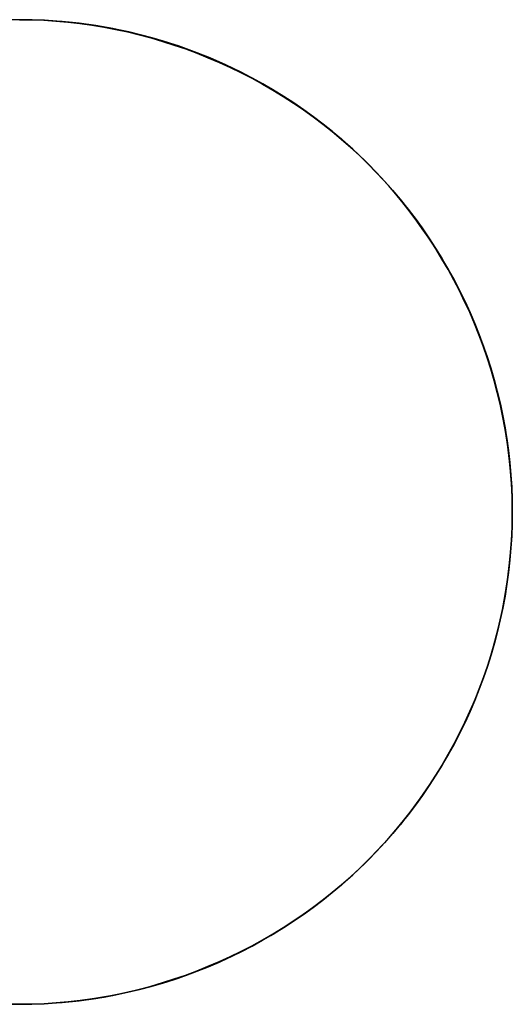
# Model space of a CAD drawing. Header units: millimetres. Extents: x -88 to 88, y -12 to 103.
# Tile 109 of 256: x -60 to -59.25, y 20.95 to 22.45. Entities that reach past the tile are written whole.
import ezdxf

# ---------------------------------------------------------------- set-up
doc = ezdxf.new("R2010")
doc.units = ezdxf.units.MM
doc.layers.add('TOP', color=7, linetype='Continuous', true_color=0xc80000)

msp = doc.modelspace()

# ---------------------------------------------------------------- linework, layer by layer
at = {"layer": 'TOP', "color": 254, "true_color": 0xcad1ee}
for points in [[(-59.2499999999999, 21.7), (-59.2504468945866, 21.72588710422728), (-59.25178704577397, 21.75174335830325), (-59.2540188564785, 21.77753794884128), (-59.25713966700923, 21.80324013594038), (-59.26114575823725, 21.82881928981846), (-59.26603235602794, 21.85424492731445), (-59.27179363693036, 21.87948674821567), (-59.2784227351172, 21.90451467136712), (-59.28591175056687, 21.92929887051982), (-59.29425175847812, 21.95380980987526), (-59.30343281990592, 21.9780182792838), (-59.31344399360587, 22.00189542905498), (-59.32427334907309, 22.02541280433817), (-59.33590798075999, 22.04854237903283), (-59.34833402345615, 22.07125658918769), (-59.36153666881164, 22.09352836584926), (-59.3755001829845, 22.1153311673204), (-59.390207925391, 22.13663901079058), (-59.40564236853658, 22.15742650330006), (-59.42178511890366, 22.17766887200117), (-59.43861693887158, 22.1973419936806), (-59.45611776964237, 22.21642242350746), (-59.47426675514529, 22.23488742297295), (-59.49304226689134, 22.25271498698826), (-59.51242192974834, 22.26988387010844), (-59.53238264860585, 22.28637361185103), (-59.55290063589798, 22.30216456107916), (-59.57395143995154, 22.31723789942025), (-59.5955099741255, 22.33157566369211), (-59.6175505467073, 22.34516076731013), (-59.64004689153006, 22.35797702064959), (-59.66297219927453, 22.37000915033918), (-59.68629914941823, 22.38124281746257), (-59.70999994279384, 22.39166463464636), (-59.734046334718, 22.40126218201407), (-59.75840966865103, 22.41002402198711), (-59.78306091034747, 22.41793971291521), (-59.80797068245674, 22.42499982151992), (-59.83310929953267, 22.43119593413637), (-59.85844680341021, 22.43652066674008), (-59.88395299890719, 22.44096767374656), (-59.90959748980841, 22.44453165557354), (-59.93534971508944, 22.44720836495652), (-59.96117898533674, 22.44899461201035), (-59.98705451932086, 22.44988826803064), (-60.01294548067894, 22.44988826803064)], [(-60.01294548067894, 20.95011173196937), (-59.98705451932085, 20.95011173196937), (-59.96117898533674, 20.95100538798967), (-59.93534971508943, 20.95279163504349), (-59.9095974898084, 20.95546834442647), (-59.88395299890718, 20.95903232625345), (-59.8584468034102, 20.96347933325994), (-59.83310929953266, 20.96880406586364), (-59.80797068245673, 20.97500017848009), (-59.78306091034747, 20.9820602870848), (-59.75840966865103, 20.9899759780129), (-59.73404633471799, 20.99873781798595), (-59.70999994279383, 21.00833536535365), (-59.68629914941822, 21.01875718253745), (-59.66297219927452, 21.02999084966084), (-59.64004689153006, 21.04202297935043), (-59.61755054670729, 21.05483923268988), (-59.59550997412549, 21.0684243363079), (-59.57395143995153, 21.08276210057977), (-59.55290063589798, 21.09783543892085), (-59.53238264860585, 21.11362638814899), (-59.51242192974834, 21.13011612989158), (-59.49304226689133, 21.14728501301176), (-59.47426675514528, 21.16511257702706), (-59.45611776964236, 21.18357757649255), (-59.43861693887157, 21.20265800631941), (-59.42178511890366, 21.22233112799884), (-59.40564236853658, 21.24257349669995), (-59.390207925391, 21.26336098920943), (-59.37550018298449, 21.28466883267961), (-59.36153666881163, 21.30647163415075), (-59.34833402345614, 21.32874341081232), (-59.33590798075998, 21.35145762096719), (-59.32427334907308, 21.37458719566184), (-59.31344399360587, 21.39810457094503), (-59.30343281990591, 21.42198172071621), (-59.29425175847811, 21.44619019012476), (-59.28591175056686, 21.47070112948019), (-59.27842273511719, 21.49548532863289), (-59.27179363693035, 21.52051325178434), (-59.26603235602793, 21.54575507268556), (-59.26114575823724, 21.57118071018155), (-59.25713966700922, 21.59675986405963), (-59.2540188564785, 21.62246205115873), (-59.25178704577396, 21.64825664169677), (-59.25044689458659, 21.67411289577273), (-59.24999999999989, 21.70000000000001)]]:
    msp.add_lwpolyline(points, dxfattribs=at)
at = {"layer": 'TOP', "color": 254, "true_color": 0xcad1ee, "extrusion": (1, 0, 0)}
for points in [[(22.45, 13.09391400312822), (22.45, 13.39424610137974)], [(20.95000000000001, 13.04062147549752), (20.95000000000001, 13.34095357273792)]]:
    msp.add_lwpolyline(points, dxfattribs=at)
at = {"layer": 'TOP', "color": 254, "true_color": 0xcad1ee, "extrusion": (-7.297345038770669e-07, 0.9999999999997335, -2.252854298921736e-08)}
msp.add_lwpolyline([(60.74998183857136, 13.04390361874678), (59.24998644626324, 13.09021184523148)], dxfattribs=at)
at = {"layer": 'TOP', "color": 254, "true_color": 0xcad1ee, "extrusion": (0.9999999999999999, -8.196730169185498e-16, 2.651884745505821e-08)}
msp.add_lwpolyline([(21.69999999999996, 13.09027892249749), (21.69999999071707, 13.39060773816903)], dxfattribs=at)
at = {"layer": 'TOP', "color": 254, "true_color": 0xcad1ee}
for points in [[(-59.2499999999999, 21.70000000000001, 13.09027735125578), (-59.25023942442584, 21.71896831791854, 13.09094387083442), (-59.2509533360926, 21.73783315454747, 13.09159207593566), (-59.25213519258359, 21.75658732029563, 13.09222193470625), (-59.25377845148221, 21.77522362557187, 13.09283341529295), (-59.25587657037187, 21.79373488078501, 13.09342648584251), (-59.25842300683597, 21.81211389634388, 13.0940011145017), (-59.26141121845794, 21.83035348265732, 13.09455726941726), (-59.26483466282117, 21.84844645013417, 13.09509491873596), (-59.26868679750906, 21.86638560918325, 13.09561403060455), (-59.27296108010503, 21.88416377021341, 13.09611457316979), (-59.2776509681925, 21.90177374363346, 13.09659651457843), (-59.28274991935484, 21.91920833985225, 13.09705982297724), (-59.28825139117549, 21.93646036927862, 13.09750446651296), (-59.29414884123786, 21.95352264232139, 13.09793041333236), (-59.30043572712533, 21.97038796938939, 13.09833763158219), (-59.30710550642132, 21.98704916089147, 13.09872608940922), (-59.31445564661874, 22.00418687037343, 13.09911085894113), (-59.3222082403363, 22.02109299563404, 13.09947518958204), (-59.33035733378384, 22.03776193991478, 13.09981904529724), (-59.33889697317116, 22.05418810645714, 13.10014239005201), (-59.3478212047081, 22.07036589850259, 13.10044518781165), (-59.35712407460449, 22.08628971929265, 13.10072740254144), (-59.36679962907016, 22.10195397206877, 13.10098899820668), (-59.37684191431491, 22.11735306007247, 13.10122993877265), (-59.38724497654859, 22.13248138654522, 13.10145018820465), (-59.39800286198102, 22.14733335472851, 13.10164971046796), (-59.40910961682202, 22.16190336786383, 13.10182846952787), (-59.42055928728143, 22.17618582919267, 13.10198642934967), (-59.43234591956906, 22.1901751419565, 13.10212355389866), (-59.44446355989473, 22.20386570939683, 13.10223980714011), (-59.45690625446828, 22.21725193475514, 13.10233515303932), (-59.46966804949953, 22.23032822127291, 13.10240955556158), (-59.48274339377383, 22.24308929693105, 13.10246297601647), (-59.49612857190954, 22.25553125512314, 13.10249538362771), (-59.50981798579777, 22.26764814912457, 13.10250674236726), (-59.52380603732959, 22.2794340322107, 13.10249701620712), (-59.5380871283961, 22.29088295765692, 13.10246616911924), (-59.55265566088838, 22.30198897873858, 13.10241416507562), (-59.56750603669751, 22.31274614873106, 13.10234096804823), (-59.58263265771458, 22.32314852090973, 13.10224654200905), (-59.59802992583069, 22.33319014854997, 13.10213085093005), (-59.61369224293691, 22.34286508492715, 13.10199385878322), (-59.62961401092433, 22.35216738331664, 13.10183552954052), (-59.64578963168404, 22.3610910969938, 13.10165582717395), (-59.66221350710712, 22.36963027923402, 13.10145471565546), (-59.67888003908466, 22.37777898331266, 13.10123215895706), (-59.69578362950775, 22.3855312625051, 13.1009881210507), (-59.71291868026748, 22.39288117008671, 13.10072256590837), (-59.72959322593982, 22.39955700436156, 13.10044716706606), (-59.74647218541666, 22.405849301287, 13.10015184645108), (-59.76354835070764, 22.4117515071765, 13.09983657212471), (-59.78081451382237, 22.41725706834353, 13.09950131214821), (-59.79826346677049, 22.42235943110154, 13.09914603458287), (-59.81588800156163, 22.42705204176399, 13.09877070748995), (-59.83368091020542, 22.43132834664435, 13.09837529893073), (-59.85163498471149, 22.43518179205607, 13.09795977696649), (-59.86974301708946, 22.43860582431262, 13.09752410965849), (-59.88799779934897, 22.44159388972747, 13.09706826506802), (-59.90639212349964, 22.44413943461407, 13.09659221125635), (-59.92491878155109, 22.44623590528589, 13.09609591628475), (-59.94357056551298, 22.44787674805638, 13.09557934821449), (-59.9623402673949, 22.449055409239, 13.09504247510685), (-59.98122067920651, 22.44976533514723, 13.09448526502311), (-60.00020459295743, 22.44999997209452, 13.09390768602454)], [(-60.00015259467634, 22.44999997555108, 13.3942416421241), (-59.9811880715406, 22.44976450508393, 13.39481851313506), (-59.96232687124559, 22.449054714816, 13.39537505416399), (-59.94357618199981, 22.44787714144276, 13.39591129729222), (-59.9249431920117, 22.44623832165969, 13.39642727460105), (-59.90643508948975, 22.44414479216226, 13.39692301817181), (-59.88805906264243, 22.44160308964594, 13.3973985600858), (-59.86982229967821, 22.4386197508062, 13.39785393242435), (-59.85173198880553, 22.43520131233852, 13.39828916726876), (-59.8337953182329, 22.43135431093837, 13.39870429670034), (-59.81601947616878, 22.42708528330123, 13.39909935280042), (-59.79841165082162, 22.42240076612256, 13.39947436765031), (-59.78097903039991, 22.41730729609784, 13.39982937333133), (-59.76372880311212, 22.41181140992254, 13.40016440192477), (-59.7466681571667, 22.40591964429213, 13.40047948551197), (-59.72980428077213, 22.39963853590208, 13.40077465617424), (-59.71314436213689, 22.39297462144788, 13.40104994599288), (-59.69600388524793, 22.38562894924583, 13.40131573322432), (-59.67909490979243, 22.37788072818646, 13.40155999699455), (-59.66242303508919, 22.36973591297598, 13.40178277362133), (-59.64599386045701, 22.36120045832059, 13.40198409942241), (-59.62981298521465, 22.35228031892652, 13.40216401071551), (-59.6138860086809, 22.34298144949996, 13.4023225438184), (-59.59821853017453, 22.33330980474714, 13.4024597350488), (-59.58281614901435, 22.32327133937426, 13.40257562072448), (-59.56768446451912, 22.31287200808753, 13.40267023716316), (-59.55282907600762, 22.30211776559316, 13.4027436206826), (-59.53825558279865, 22.29101456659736, 13.40279580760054), (-59.52396958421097, 22.27956836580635, 13.40282683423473), (-59.50997667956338, 22.26778511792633, 13.4028367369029), (-59.49628246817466, 22.25567077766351, 13.40282555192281), (-59.48289254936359, 22.2432312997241, 13.40279331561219), (-59.46981252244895, 22.23047263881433, 13.4027400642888), (-59.45704818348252, 22.21740089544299, 13.40266584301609), (-59.44460289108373, 22.20401926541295, 13.40257068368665), (-59.43248259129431, 22.1903333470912, 13.40245462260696), (-59.420693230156, 22.17634873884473, 13.40231769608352), (-59.40924075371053, 22.16207103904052, 13.40215994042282), (-59.39813110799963, 22.14750584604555, 13.40198139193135), (-59.38737023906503, 22.1326587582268, 13.4017820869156), (-59.37696409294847, 22.11753537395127, 13.40156206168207), (-59.36691861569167, 22.10214129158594, 13.40132135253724), (-59.35723975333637, 22.08648210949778, 13.40105999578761), (-59.34793345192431, 22.07056342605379, 13.40077802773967), (-59.3390056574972, 22.05439083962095, 13.40047548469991), (-59.3304623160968, 22.03796994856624, 13.40015240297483), (-59.32230937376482, 22.02130635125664, 13.3998088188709), (-59.31455277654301, 22.00440564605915, 13.39944476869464), (-59.3071984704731, 21.98727343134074, 13.39906028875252), (-59.30051782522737, 21.97060025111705, 13.39867170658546), (-59.29422069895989, 21.95372258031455, 13.39826433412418), (-59.28831364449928, 21.93664762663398, 13.39783820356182), (-59.28280321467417, 21.91938259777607, 13.39739334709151), (-59.2776959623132, 21.90193470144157, 13.39692979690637), (-59.272998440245, 21.8843111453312, 13.39644758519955), (-59.2687172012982, 21.8665191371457, 13.39594674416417), (-59.26485879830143, 21.84856588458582, 13.39542730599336), (-59.26142978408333, 21.83045859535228, 13.39488930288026), (-59.25843671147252, 21.81220447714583, 13.394332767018), (-59.25588613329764, 21.7938107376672, 13.3937577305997), (-59.25378460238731, 21.77528458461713, 13.3931642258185), (-59.25213867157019, 21.75663322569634, 13.39255228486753), (-59.25095489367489, 21.73786386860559, 13.39192193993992), (-59.25023982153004, 21.71898372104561, 13.39127322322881), (-59.25000000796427, 21.69999999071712, 13.39060616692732)], [(-60.00015259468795, 22.44999997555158, 13.39424164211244), (-59.98178662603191, 22.44976632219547, 13.39480015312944), (-59.9634299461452, 22.44906081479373, 13.39534141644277), (-59.94509314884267, 22.44788784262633, 13.39586526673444), (-59.92678682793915, 22.44625179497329, 13.39637153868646), (-59.90852157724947, 22.44415706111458, 13.39686006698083), (-59.8903079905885, 22.4416080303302, 13.39733068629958), (-59.87215666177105, 22.43860909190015, 13.3977832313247), (-59.85407818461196, 22.43516463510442, 13.39821753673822), (-59.83608315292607, 22.431279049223, 13.39863343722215), (-59.81818216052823, 22.42695672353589, 13.39903076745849), (-59.80038580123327, 22.42220204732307, 13.39940936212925), (-59.78270466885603, 22.41701940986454, 13.39976905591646), (-59.76514935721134, 22.41141320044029, 13.40010968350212), (-59.74773046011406, 22.40538780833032, 13.40043107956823), (-59.73045857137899, 22.39894762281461, 13.40073307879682), (-59.71334428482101, 22.39209703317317, 13.40101551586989), (-59.69639819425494, 22.38484042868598, 13.40127822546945), (-59.67963089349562, 22.37718219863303, 13.40152104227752), (-59.66305297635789, 22.36912673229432, 13.40174380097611), (-59.64667503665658, 22.36067841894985, 13.40194633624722), (-59.63050766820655, 22.3518416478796, 13.40212848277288), (-59.6145614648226, 22.34262080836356, 13.40229007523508), (-59.5988470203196, 22.33302028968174, 13.40243094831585), (-59.58337492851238, 22.32304448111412, 13.40255093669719), (-59.56815578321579, 22.31269777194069, 13.40264987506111), (-59.55320017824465, 22.30198455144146, 13.40272759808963), (-59.53851870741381, 22.2909092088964, 13.40278394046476), (-59.5241219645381, 22.27947613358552, 13.40281873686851), (-59.51002054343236, 22.2676897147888, 13.40283182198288), (-59.49622503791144, 22.25555434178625, 13.40282303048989), (-59.48274604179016, 22.24307440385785, 13.40279219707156), (-59.46959414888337, 22.23025429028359, 13.40273915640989), (-59.45675126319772, 22.21708420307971, 13.40266413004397), (-59.44423638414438, 22.20359771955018, 13.40256774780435), (-59.4320559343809, 22.18980445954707, 13.40245016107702), (-59.42021633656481, 22.17571404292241, 13.40231152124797), (-59.40872401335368, 22.16133608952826, 13.4021519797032), (-59.39758538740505, 22.14668021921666, 13.40197168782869), (-59.38680688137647, 22.13175605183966, 13.40177079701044), (-59.37639491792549, 22.11657320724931, 13.40154945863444), (-59.36635591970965, 22.10114130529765, 13.40130782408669), (-59.35669630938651, 22.08546996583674, 13.40104604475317), (-59.3474225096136, 22.06956880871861, 13.40076427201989), (-59.33854094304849, 22.05344745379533, 13.40046265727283), (-59.33005803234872, 22.03711552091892, 13.40014135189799), (-59.32198020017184, 22.02058262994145, 13.39980050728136), (-59.31431386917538, 22.00385840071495, 13.39944027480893), (-59.30706546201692, 21.98695245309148, 13.39906080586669), (-59.30020601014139, 21.96979685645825, 13.39866057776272), (-59.29377928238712, 21.95250561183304, 13.39824231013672), (-59.28778663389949, 21.93508553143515, 13.39780620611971), (-59.28222941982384, 21.91754342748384, 13.3973524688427), (-59.27710899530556, 21.89988611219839, 13.39688130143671), (-59.27242671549, 21.88212039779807, 13.39639290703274), (-59.26818393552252, 21.86425309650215, 13.39588748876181), (-59.26438201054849, 21.8462910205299, 13.39536524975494), (-59.26102229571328, 21.82824098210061, 13.39482639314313), (-59.25810614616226, 21.81010979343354, 13.3942711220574), (-59.25563491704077, 21.79190426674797, 13.39369963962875), (-59.2536099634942, 21.77363121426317, 13.39311214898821), (-59.2520326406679, 21.75529744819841, 13.39250885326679), (-59.25090430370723, 21.73690978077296, 13.39188995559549), (-59.25022630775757, 21.71847502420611, 13.39125565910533), (-59.25000000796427, 21.69999999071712, 13.39060616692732)], [(-59.2499999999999, 21.70000000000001, 13.09027735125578), (-59.25023516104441, 21.71844253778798, 13.09092542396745), (-59.25093798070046, 21.73686086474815, 13.09155839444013), (-59.25210446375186, 21.75524533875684, 13.09217603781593), (-59.25373061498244, 21.77358631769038, 13.09277812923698), (-59.25581243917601, 21.79187415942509, 13.09336444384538), (-59.25834594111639, 21.81009922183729, 13.09393475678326), (-59.26132712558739, 21.8282518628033, 13.09448884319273), (-59.26475199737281, 21.84632244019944, 13.0950264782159), (-59.26861656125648, 21.86430131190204, 13.09554743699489), (-59.27291682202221, 21.88217883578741, 13.09605149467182), (-59.27764878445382, 21.89994536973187, 13.0965384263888), (-59.28280845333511, 21.91759127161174, 13.09700800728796), (-59.28839183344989, 21.93510689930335, 13.0974600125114), (-59.29439492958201, 21.95248261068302, 13.09789421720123), (-59.30081374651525, 21.96970876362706, 13.09831039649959), (-59.30764428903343, 21.98677571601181, 13.09870832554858), (-59.31488256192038, 22.00367382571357, 13.09908777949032), (-59.3225245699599, 22.02039345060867, 13.09944853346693), (-59.33056631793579, 22.03692494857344, 13.09979036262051), (-59.33900381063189, 22.05325867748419, 13.1001130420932), (-59.34783305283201, 22.06938499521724, 13.1004163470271), (-59.35705004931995, 22.08529425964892, 13.10070005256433), (-59.36665080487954, 22.10097682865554, 13.100963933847), (-59.37663132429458, 22.11642306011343, 13.10120776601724), (-59.3869876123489, 22.1316233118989, 13.10143132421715), (-59.3977156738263, 22.14656794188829, 13.10163438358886), (-59.4088115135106, 22.1612473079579, 13.10181671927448), (-59.4202711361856, 22.17565176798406, 13.10197810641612), (-59.43209054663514, 22.1897716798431, 13.10211832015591), (-59.44426574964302, 22.20359740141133, 13.10223713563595), (-59.45679274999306, 22.21711929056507, 13.10233432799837), (-59.46966755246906, 22.23032770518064, 13.10240967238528), (-59.48287037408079, 22.24319866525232, 13.10246289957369), (-59.49638804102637, 22.25572236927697, 13.10249404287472), (-59.51021082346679, 22.26789479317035, 13.10250325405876), (-59.52432899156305, 22.27971191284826, 13.10249068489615), (-59.53873281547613, 22.29116970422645, 13.10245648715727), (-59.55341256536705, 22.3022641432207, 13.1024008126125), (-59.5683585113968, 22.31299120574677, 13.1023238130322), (-59.58356092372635, 22.32334686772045, 13.10222564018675), (-59.59901007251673, 22.33332710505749, 13.1021064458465), (-59.61469622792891, 22.34292789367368, 13.10196638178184), (-59.63060966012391, 22.35214520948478, 13.10180559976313), (-59.64674063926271, 22.36097502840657, 13.10162425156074), (-59.6630794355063, 22.36941332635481, 13.10142248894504), (-59.6796163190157, 22.37745607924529, 13.1012004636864), (-59.69634155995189, 22.38509926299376, 13.10095832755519), (-59.71324542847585, 22.392338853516, 13.10069623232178), (-59.7303181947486, 22.39917082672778, 13.10041432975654), (-59.74755012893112, 22.40559115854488, 13.10011277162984), (-59.76493150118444, 22.41159582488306, 13.09979170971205), (-59.7824525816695, 22.4171808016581, 13.09945129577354), (-59.80010364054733, 22.42234206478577, 13.09909168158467), (-59.81787494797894, 22.42707559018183, 13.09871301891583), (-59.83575677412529, 22.43137735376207, 13.09831545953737), (-59.85373938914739, 22.43524333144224, 13.09789915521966), (-59.87181306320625, 22.43866949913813, 13.09746425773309), (-59.88996806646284, 22.4416518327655, 13.09701091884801), (-59.90819466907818, 22.44418630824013, 13.0965392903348), (-59.92648314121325, 22.44626890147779, 13.09604952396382), (-59.94482375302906, 22.44789558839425, 13.09554177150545), (-59.96320677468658, 22.44906234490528, 13.09501618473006), (-59.98162247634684, 22.44976514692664, 13.09447291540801), (-60.00006112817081, 22.44999997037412, 13.09391211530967)], [(-59.25000000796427, 21.69999999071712, 13.39060616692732), (-59.25022837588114, 21.68159502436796, 13.38994518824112), (-59.25091203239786, 21.66320218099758, 13.38927054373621), (-59.25204880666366, 21.64483227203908, 13.38858271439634), (-59.25363652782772, 21.62649610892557, 13.38788218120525), (-59.25567302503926, 21.60820450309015, 13.3871694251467), (-59.25815612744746, 21.58996826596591, 13.38644492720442), (-59.26108366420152, 21.57179820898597, 13.38570916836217), (-59.26445346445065, 21.55370514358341, 13.38496262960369), (-59.26826335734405, 21.53569988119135, 13.38420579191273), (-59.27251117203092, 21.51779323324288, 13.38343913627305), (-59.27719473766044, 21.4999960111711, 13.38266314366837), (-59.28231188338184, 21.48231902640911, 13.38187829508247), (-59.2878604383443, 21.46477309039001, 13.38108507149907), (-59.29383823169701, 21.44736901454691, 13.38028395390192), (-59.30024309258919, 21.43011761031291, 13.37947542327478), (-59.30707285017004, 21.4130296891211, 13.3786599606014), (-59.31432440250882, 21.39611644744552, 13.3778380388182), (-59.32199187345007, 21.3793883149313, 13.37701014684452), (-59.33006913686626, 21.36285445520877, 13.37617676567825), (-59.33855006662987, 21.34652403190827, 13.37533837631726), (-59.34742853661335, 21.33040620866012, 13.37449545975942), (-59.35669842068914, 21.31451014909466, 13.37364849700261), (-59.36635359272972, 21.29884501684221, 13.37279796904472), (-59.37638792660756, 21.2834199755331, 13.3719443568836), (-59.38679529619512, 21.26824418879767, 13.37108814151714), (-59.39756957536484, 21.25332682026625, 13.37022980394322), (-59.4087046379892, 21.23867703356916, 13.3693698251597), (-59.42019435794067, 21.22430399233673, 13.36850868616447), (-59.43203260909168, 21.2102168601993, 13.3676468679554), (-59.44421326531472, 21.19642480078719, 13.36678485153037), (-59.45673020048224, 21.18293697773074, 13.36592311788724), (-59.46957728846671, 21.16976255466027, 13.36506214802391), (-59.48274731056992, 21.15691078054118, 13.36420272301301), (-59.49623088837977, 21.14438902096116, 13.36334561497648), (-59.51001886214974, 21.13220340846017, 13.36249127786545), (-59.52410207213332, 21.12036007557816, 13.36164016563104), (-59.53847135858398, 21.10886515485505, 13.36079273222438), (-59.55311756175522, 21.09772477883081, 13.35994943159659), (-59.56803152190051, 21.08694508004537, 13.35911071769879), (-59.58320407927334, 21.07653219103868, 13.35827704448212), (-59.59862607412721, 21.06649224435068, 13.35744886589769), (-59.61428834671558, 21.05683137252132, 13.35662663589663), (-59.63018173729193, 21.04755570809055, 13.35581080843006), (-59.64629708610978, 21.0386713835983, 13.35500183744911), (-59.66262523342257, 21.03018453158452, 13.35420017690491), (-59.67915701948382, 21.02210128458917, 13.35340628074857), (-59.695883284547, 21.01442777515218, 13.35262060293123), (-59.71279486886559, 21.00717013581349, 13.351843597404), (-59.72988150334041, 21.00033419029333, 13.3510757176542), (-59.74713183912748, 20.9939231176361, 13.35031741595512), (-59.76453506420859, 20.98793909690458, 13.34956914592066), (-59.78208036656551, 20.98238430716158, 13.3488313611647), (-59.79975693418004, 20.97726092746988, 13.34810451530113), (-59.81755395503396, 20.97257113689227, 13.34738906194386), (-59.83546061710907, 20.96831711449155, 13.34668545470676), (-59.85346610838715, 20.96450103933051, 13.34599414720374), (-59.87155961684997, 20.96112509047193, 13.34531559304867), (-59.88973033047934, 20.95819144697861, 13.34465024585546), (-59.90796743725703, 20.95570228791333, 13.343998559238), (-59.92626012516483, 20.9536597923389, 13.34336098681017), (-59.94459758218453, 20.95206613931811, 13.34273798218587), (-59.96296899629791, 20.95092350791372, 13.34212999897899), (-59.98136355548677, 20.95023407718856, 13.34153749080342), (-59.99977044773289, 20.95000002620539, 13.34096091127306), (-60.01873854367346, 20.95023368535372, 13.3403836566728)], [(-59.25000000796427, 21.69999999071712, 13.39060616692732), (-59.25023538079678, 21.68154702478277, 13.38994339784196), (-59.25093883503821, 21.66311845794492, 13.38926724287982), (-59.25210637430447, 21.64472393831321, 13.38857816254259), (-59.25373400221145, 21.62637311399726, 13.38787661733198), (-59.25581772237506, 21.60807563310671, 13.38716306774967), (-59.25835353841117, 21.5898411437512, 13.38643797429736), (-59.26133745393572, 21.57167929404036, 13.38570179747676), (-59.26476547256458, 21.55359973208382, 13.38495499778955), (-59.26863359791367, 21.53561210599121, 13.38419803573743), (-59.27293783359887, 21.51772606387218, 13.3834313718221), (-59.27767418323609, 21.49995125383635, 13.38265546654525), (-59.28283865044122, 21.48229732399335, 13.38187078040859), (-59.28842723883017, 21.46477392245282, 13.3810777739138), (-59.29443595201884, 21.44739069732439, 13.38027690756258), (-59.30086079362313, 21.4301572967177, 13.37946864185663), (-59.30769776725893, 21.41308336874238, 13.37865343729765), (-59.31494287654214, 21.39617856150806, 13.37783175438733), (-59.32259212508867, 21.37945252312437, 13.37700405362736), (-59.3306415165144, 21.36291490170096, 13.37617079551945), (-59.33908705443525, 21.34657534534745, 13.37533244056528), (-59.34792474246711, 21.33044350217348, 13.37448944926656), (-59.35715058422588, 21.31452902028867, 13.37364228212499), (-59.36676058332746, 21.29884154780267, 13.37279139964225), (-59.37675074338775, 21.2833907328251, 13.37193726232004), (-59.38711706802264, 21.26818622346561, 13.37108033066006), (-59.39785556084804, 21.25323766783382, 13.37022106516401), (-59.40896222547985, 21.23855471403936, 13.36935992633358), (-59.42043306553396, 21.22414701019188, 13.36849737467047), (-59.43226408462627, 21.21002420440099, 13.36763387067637), (-59.44445128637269, 21.19619594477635, 13.36676987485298), (-59.45699067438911, 21.18267187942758, 13.365905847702), (-59.46987825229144, 21.16946165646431, 13.36504224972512), (-59.4832063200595, 21.15647014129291, 13.36417285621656), (-59.49681986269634, 21.14384255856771, 13.36330754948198), (-59.51071121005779, 21.13158208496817, 13.36244667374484), (-59.52487269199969, 21.11969189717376, 13.36159057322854), (-59.53929663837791, 21.10817517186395, 13.36073959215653), (-59.55397537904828, 21.0970350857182, 13.35989407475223), (-59.56890124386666, 21.08627481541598, 13.35905436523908), (-59.58406656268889, 21.07589753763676, 13.3582208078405), (-59.59946366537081, 21.06590642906, 13.35739374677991), (-59.61508488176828, 21.05630466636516, 13.35657352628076), (-59.63092254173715, 21.04709542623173, 13.35576049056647), (-59.64696897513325, 21.03828188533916, 13.35495498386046), (-59.66321651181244, 21.02986722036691, 13.35415735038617), (-59.67965748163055, 21.02185460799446, 13.35336793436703), (-59.69628421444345, 21.01424722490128, 13.35258708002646), (-59.71308904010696, 21.00704824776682, 13.35181513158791), (-59.73006428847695, 21.00026085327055, 13.35105243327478), (-59.74720228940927, 20.99388821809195, 13.35029932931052), (-59.76449537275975, 20.98793351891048, 13.34955616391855), (-59.78193586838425, 20.98239993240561, 13.3488232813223), (-59.79951610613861, 20.97729063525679, 13.34810102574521), (-59.81722841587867, 20.9726088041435, 13.34738974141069), (-59.83506512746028, 20.96835761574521, 13.34668977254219), (-59.85301857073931, 20.96454024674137, 13.34600146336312), (-59.87108107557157, 20.96115987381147, 13.34532515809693), (-59.88924497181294, 20.95821967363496, 13.34466120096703), (-59.90750258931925, 20.95572282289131, 13.34400993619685), (-59.92584625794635, 20.95367249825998, 13.34337170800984), (-59.94426830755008, 20.95207187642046, 13.34274686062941), (-59.96276106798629, 20.95092413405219, 13.34213573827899), (-59.98131686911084, 20.95023244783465, 13.34153868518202), (-59.99992804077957, 20.9499999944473, 13.34095604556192), (-60.01838448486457, 20.95022503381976, 13.3403942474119)], [(-60.01817907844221, 20.9502228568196, 13.040068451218), (-59.99977023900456, 20.95000003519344, 13.04062856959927), (-59.9813634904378, 20.95023408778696, 13.04120519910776), (-59.962969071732, 20.95092351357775, 13.04179776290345), (-59.94459779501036, 20.95206613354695, 13.0424058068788), (-59.92626047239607, 20.95365976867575, 13.04302887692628), (-59.90796791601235, 20.9557022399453, 13.04366651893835), (-59.88973093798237, 20.95819136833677, 13.04431827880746), (-59.87156035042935, 20.96112497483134, 13.04498370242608), (-59.85346696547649, 20.96450088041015, 13.04566233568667), (-59.83546159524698, 20.96831690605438, 13.04635372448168), (-59.81755505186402, 20.9725708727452, 13.04705741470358), (-59.79975814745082, 20.97726060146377, 13.04777295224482), (-59.78208169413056, 20.98238391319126, 13.04849988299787), (-59.76453650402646, 20.98793862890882, 13.04923775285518), (-59.74713338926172, 20.99392256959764, 13.04998610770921), (-59.72988316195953, 21.00033355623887, 13.05074449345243), (-59.71279663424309, 21.00716940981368, 13.05151245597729), (-59.69588668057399, 21.01442627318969, 13.05228947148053), (-59.67916200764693, 21.02209892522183, 13.05307515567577), (-59.66263177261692, 21.03018123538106, 13.05386905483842), (-59.64630513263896, 21.03866707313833, 13.05467071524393), (-59.63019124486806, 21.04755030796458, 13.05547968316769), (-59.61429926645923, 21.05682480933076, 13.05629550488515), (-59.59863835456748, 21.06648444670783, 13.05711772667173), (-59.58321766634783, 21.07652308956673, 13.05794589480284), (-59.56804635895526, 21.08693460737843, 13.05877955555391), (-59.55313358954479, 21.09771286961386, 13.05961825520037), (-59.53848851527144, 21.10885174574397, 13.06046154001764), (-59.5241202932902, 21.12034510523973, 13.06130895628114), (-59.51003808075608, 21.13218681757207, 13.0621600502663), (-59.49625103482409, 21.14437075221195, 13.06301436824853), (-59.48276831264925, 21.15689077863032, 13.06387145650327), (-59.46959907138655, 21.16974076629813, 13.06473086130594), (-59.45675016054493, 21.18291600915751, 13.06559198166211), (-59.44423145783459, 21.19640472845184, 13.06645386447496), (-59.43204909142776, 21.21019775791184, 13.0673160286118), (-59.42020918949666, 21.22428593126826, 13.06817799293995), (-59.40871788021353, 21.23866008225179, 13.06903927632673), (-59.39758129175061, 21.25331104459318, 13.06989939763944), (-59.38680555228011, 21.26822965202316, 13.07075787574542), (-59.37639678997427, 21.28340673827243, 13.07161422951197), (-59.36636113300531, 21.29883313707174, 13.0724679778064), (-59.35670470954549, 21.3144996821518, 13.07331863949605), (-59.34743364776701, 21.33039720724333, 13.07416573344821), (-59.33855407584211, 21.34651654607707, 13.07500877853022), (-59.33007212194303, 21.36284853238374, 13.07584729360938), (-59.32199391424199, 21.37938399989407, 13.07668079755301), (-59.31432558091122, 21.39611378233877, 13.07750880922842), (-59.30707325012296, 21.41302871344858, 13.07833084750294), (-59.30024344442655, 21.43011668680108, 13.07914634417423), (-59.29383853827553, 21.44736814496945, 13.07995490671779), (-59.28786070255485, 21.46477227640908, 13.08075605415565), (-59.28231210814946, 21.48231826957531, 13.08154930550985), (-59.27719492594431, 21.49999531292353, 13.08233417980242), (-59.27251132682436, 21.5177925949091, 13.08311019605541), (-59.26826348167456, 21.53569930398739, 13.08387687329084), (-59.26445356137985, 21.55370462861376, 13.08463373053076), (-59.26108373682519, 21.57179775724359, 13.08538028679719), (-59.25815617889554, 21.58996787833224, 13.08611606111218), (-59.25567305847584, 21.60820418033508, 13.08684057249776), (-59.25363654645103, 21.62649585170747, 13.08755333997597), (-59.25204881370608, 21.6448320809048, 13.08825388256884), (-59.25091203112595, 21.66320205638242, 13.08894171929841), (-59.25022836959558, 21.6815949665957, 13.08961636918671), (-59.24999999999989, 21.7, 13.09027735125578)], [(-60.00017247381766, 20.9500000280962, 13.04061615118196), (-59.98180394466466, 20.95023284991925, 13.04119140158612), (-59.96344502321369, 20.95093754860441, 13.04178292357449), (-59.94510628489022, 20.95210973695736, 13.04239024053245), (-59.9267983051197, 20.9537450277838, 13.04301287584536), (-59.90853165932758, 20.95583903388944, 13.04365035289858), (-59.8903169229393, 20.95838736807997, 13.04430219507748), (-59.87216467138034, 20.96138564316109, 13.04496792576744), (-59.85408548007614, 20.96482947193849, 13.04564706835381), (-59.83608992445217, 20.96871446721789, 13.04633914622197), (-59.81818857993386, 20.97303624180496, 13.04704368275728), (-59.80039202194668, 20.97779040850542, 13.0477602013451), (-59.78271082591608, 20.98297258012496, 13.04848822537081), (-59.76515556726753, 20.98857836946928, 13.04922727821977), (-59.74773682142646, 20.99460338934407, 13.04997688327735), (-59.73046516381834, 21.00104325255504, 13.05073656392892), (-59.71335116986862, 21.00789357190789, 13.05150584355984), (-59.69640541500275, 21.0151499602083, 13.05228424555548), (-59.6796384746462, 21.02280803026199, 13.05307129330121), (-59.66306092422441, 21.03086339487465, 13.05386651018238), (-59.64668333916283, 21.03931166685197, 13.05466941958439), (-59.63051629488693, 21.04814845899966, 13.05547954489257), (-59.61457036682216, 21.05736938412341, 13.05629640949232), (-59.59885613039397, 21.06697005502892, 13.05711953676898), (-59.58338416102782, 21.0769460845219, 13.05794845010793), (-59.56816503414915, 21.08729308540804, 13.05878267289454), (-59.55320932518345, 21.09800667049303, 13.05962172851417), (-59.53852760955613, 21.10908245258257, 13.06046514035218), (-59.52413046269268, 21.12051604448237, 13.06131243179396), (-59.51002846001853, 21.13230305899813, 13.06216312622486), (-59.49623217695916, 21.14443910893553, 13.06301674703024), (-59.48275218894, 21.15691980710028, 13.06387281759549), (-59.46959907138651, 21.16974076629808, 13.06473086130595), (-59.45676213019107, 21.18290401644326, 13.0655912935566), (-59.44425324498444, 21.19638277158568, 13.06645281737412), (-59.43207877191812, 21.21016751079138, 13.06731490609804), (-59.42024506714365, 21.22424871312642, 13.06817703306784), (-59.40875848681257, 21.23861685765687, 13.06903867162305), (-59.39762538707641, 21.2532624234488, 13.06989929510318), (-59.38685212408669, 21.26817588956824, 13.07075837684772), (-59.37644505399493, 21.28334773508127, 13.07161539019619), (-59.36641053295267, 21.29876843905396, 13.07246980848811), (-59.35675491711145, 21.31442848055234, 13.07332110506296), (-59.34748456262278, 21.33031833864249, 13.07416875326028), (-59.3386058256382, 21.34642849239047, 13.07501222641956), (-59.33012506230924, 21.36274942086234, 13.07585099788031), (-59.32204862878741, 21.37927160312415, 13.07668454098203), (-59.31438288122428, 21.39598551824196, 13.07751232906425), (-59.30713417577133, 21.41288164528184, 13.07833383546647), (-59.30026594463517, 21.43004764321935, 13.07915329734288), (-59.29383109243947, 21.44734903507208, 13.07996432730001), (-59.28783096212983, 21.46477906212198, 13.08076664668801), (-59.28226689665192, 21.482330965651, 13.08155997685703), (-59.27714023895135, 21.4999979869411, 13.08234403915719), (-59.27245233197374, 21.51777336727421, 13.08311855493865), (-59.26820451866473, 21.53565034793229, 13.08388324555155), (-59.26439814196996, 21.55362217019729, 13.08463783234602), (-59.26103454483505, 21.57168207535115, 13.08538203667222), (-59.25811507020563, 21.58982330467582, 13.08611557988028), (-59.25564106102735, 21.60803909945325, 13.08683818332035), (-59.25361386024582, 21.62632270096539, 13.08754956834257), (-59.25203481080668, 21.64466735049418, 13.08824945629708), (-59.25090525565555, 21.66306628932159, 13.08893756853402), (-59.25022653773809, 21.68151275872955, 13.08961362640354), (-59.2499999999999, 21.70000000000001, 13.09027735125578)]]:
    msp.add_polyline3d(points, dxfattribs=at)

doc.saveas('drawing.dxf')
